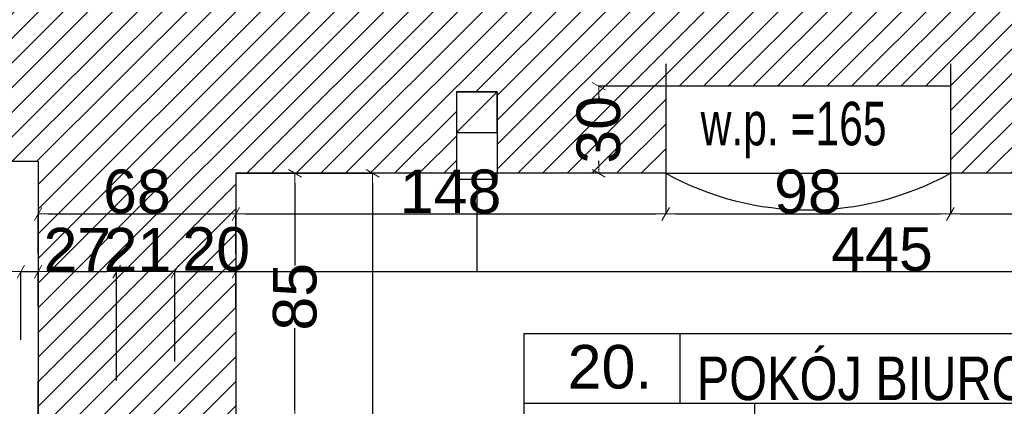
# Model space of a CAD drawing. Header units: millimetres. Extents: x 75543 to 124291, y -109148 to -86372.
# Tile 14 of 99: x 82333 to 85723, y -101988 to -100656. Entities that reach past the tile are written whole.
import ezdxf

# ---------------------------------------------------------------- set-up
doc = ezdxf.new("R2010")
doc.units = ezdxf.units.MM
doc.header["$MEASUREMENT"] = 0
for name, color, linetype in [('A-OPISY-2', 7, 'Continuous'), ('A-OPISY-3', 7, 'Continuous'), ('A-WIDOK', 7, 'Continuous'), ('DIM MALY', 7, 'Continuous'), ('Drawing & Figure', 7, 'Continuous'), ('linia nadproza', 7, 'Continuous'), ('PARAPET', 7, 'Continuous'), ('podciagi', 7, 'Continuous'), ('SCIANY_KONSTR', 7, 'Continuous'), ('Structural - Bearing', 7, 'Continuous'), ('WYCIĄG', 7, 'Continuous')]:
    doc.layers.add(name, color=color, linetype=linetype)
doc.styles.add('STYL_AUTOMATYCZNY_1', font='arial.ttf')
doc.styles.add('STYL_AUTOMATYCZNY_2', font='arial.ttf')
doc.styles.add('STYL_AUTOMATYCZNY_6', font='arial.ttf', dxfattribs={"width": 0.8})
doc.styles.add('STYL_AUTOMATYCZNY_7', font='arial.ttf', dxfattribs={"width": 0.7})
doc.dimstyles.new('STYL_AUTOMATYCZNY__2', dxfattribs={"dimtxt": 150, "dimasz": 34.231941, "dimexe": 0.18, "dimexo": 3, "dimgap": 0, "dimtad": 1, "dimdec": 0, "dimlfac": 0.1, "dimzin": 0, "dimdsep": 46, "dimtxsty": 'STYL_AUTOMATYCZNY_2', "dimblk": 'ARROWHEAD_2', "dimblk1": 'ARROWHEAD_2', "dimblk2": 'ARROWHEAD_2', "dimcen": 0.09, "dimclrd": 5, "dimclre": 5, "dimclrt": 1, "dimadec": 0, "dimazin": 0, "dimtfac": 1, "dimtdec": 4, "dimtmove": 0, "dimatfit": 3, "dimfxl": 0, "dimtolj": 1, "dimtzin": 0, "dimarcsym": 0})
doc.dimstyles.new('STYL_AUTOMATYCZNY__3', dxfattribs={"dimtxt": 150, "dimasz": 34.231941, "dimexe": 0.18, "dimexo": 3, "dimgap": 0, "dimtad": 1, "dimtih": 1, "dimtoh": 1, "dimdec": 0, "dimlfac": 0.1, "dimzin": 0, "dimdsep": 46, "dimtxsty": 'STYL_AUTOMATYCZNY_2', "dimblk": 'ARROWHEAD_2', "dimblk1": 'ARROWHEAD_2', "dimblk2": 'ARROWHEAD_2', "dimcen": 0.09, "dimclrd": 5, "dimclre": 5, "dimclrt": 1, "dimadec": 0, "dimazin": 0, "dimtfac": 1, "dimtdec": 4, "dimtmove": 0, "dimatfit": 3, "dimfxl": 0, "dimtolj": 1, "dimtzin": 0, "dimarcsym": 0})
pattern_1 = [(45, (0, 0), (-42.426407, 42.426407), [])]

# ---------------------------------------------------------------- blocks, each defined once
blk = doc.blocks.new('ARROWHEAD_2')
at = {"color": 0, "linetype": 'Continuous', "lineweight": 0}
for p, q in [((0, 0), (-1, 0)), ((-0.378, -0.655), (0.378, 0.655))]:
    blk.add_line(p, q, dxfattribs=at)
blk = doc.blocks.new('*D4')
at = {"layer": 'Defpoints', "color": 0}
for p in [(82397.3, -101523.6), (82397.3, -101646.5), (82337.3, -101762)]:
    blk.add_point(p, dxfattribs=at)
at = {"layer": 'DIM MALY', "color": 5, "lineweight": -2}
for p, q in [((82268.8, -101523.6), (82169.8, -101523.6)), ((82303, -101523.6), (82268.8, -101523.6)), ((82337.3, -101759), (82337.3, -101523.4)), ((82337.3, -101523.6), (82397.3, -101523.6)), ((82397.3, -101643.5), (82397.3, -101523.4)), ((82431.5, -101523.6), (82465.7, -101523.6))]:
    blk.add_line(p, q, dxfattribs=at)
at = {"layer": 'DIM MALY', "color": 5, "lineweight": -2, "xscale": 34.23194115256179, "yscale": 34.23194115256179, "zscale": 34.23194115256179}
blk.add_blockref('ARROWHEAD_2', (82337.3, -101523.6), dxfattribs=at)
at = {"layer": 'DIM MALY', "color": 5, "lineweight": -2, "xscale": 34.23194115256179, "yscale": 34.23194115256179, "zscale": 34.23194115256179, "rotation": 180}
blk.add_blockref('ARROWHEAD_2', (82397.3, -101523.6), dxfattribs=at)
at = {"layer": 'DIM MALY', "color": 1, "insert": (82219.3, -101447), "char_height": 150, "attachment_point": 5, "style": 'STYL_AUTOMATYCZNY_2'}
blk.add_mtext('\\A1;6', dxfattribs=at)
blk = doc.blocks.new('*D5')
at = {"layer": 'Defpoints', "color": 0}
for p in [(82397.3, -101523.6), (82397.3, -101646.5), (82337.3, -101762)]:
    blk.add_point(p, dxfattribs=at)
at = {"layer": 'DIM MALY', "color": 5, "lineweight": -2}
for p, q in [((82268.8, -101523.6), (82169.8, -101523.6)), ((82303, -101523.6), (82268.8, -101523.6)), ((82337.3, -101759), (82337.3, -101523.4)), ((82337.3, -101523.6), (82397.3, -101523.6)), ((82397.3, -101643.5), (82397.3, -101523.4)), ((82431.5, -101523.6), (82465.7, -101523.6))]:
    blk.add_line(p, q, dxfattribs=at)
at = {"layer": 'DIM MALY', "color": 5, "lineweight": -2, "xscale": 34.23194115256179, "yscale": 34.23194115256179, "zscale": 34.23194115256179}
blk.add_blockref('ARROWHEAD_2', (82337.3, -101523.6), dxfattribs=at)
at = {"layer": 'DIM MALY', "color": 5, "lineweight": -2, "xscale": 34.23194115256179, "yscale": 34.23194115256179, "zscale": 34.23194115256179, "rotation": 180}
blk.add_blockref('ARROWHEAD_2', (82397.3, -101523.6), dxfattribs=at)
at = {"layer": 'DIM MALY', "color": 1, "insert": (82219.3, -101447), "char_height": 150, "attachment_point": 5, "style": 'STYL_AUTOMATYCZNY_2'}
blk.add_mtext('\\A1;6', dxfattribs=at)
blk = doc.blocks.new('*D6')
at = {"layer": 'Defpoints', "color": 0}
for p in [(82667.3, -101523.6), (82397.3, -101646.5), (82667.3, -101902)]:
    blk.add_point(p, dxfattribs=at)
at = {"layer": 'DIM MALY', "color": 5, "lineweight": -2}
for p, q in [((82397.3, -101643.5), (82397.3, -101523.4)), ((82431.5, -101523.6), (82633, -101523.6)), ((82667.3, -101899), (82667.3, -101523.4))]:
    blk.add_line(p, q, dxfattribs=at)
at = {"layer": 'DIM MALY', "color": 5, "lineweight": -2, "xscale": 34.23194115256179, "yscale": 34.23194115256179, "zscale": 34.23194115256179, "rotation": 180}
blk.add_blockref('ARROWHEAD_2', (82397.3, -101523.6), dxfattribs=at)
at = {"layer": 'DIM MALY', "color": 5, "lineweight": -2, "xscale": 34.23194115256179, "yscale": 34.23194115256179, "zscale": 34.23194115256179}
blk.add_blockref('ARROWHEAD_2', (82667.3, -101523.6), dxfattribs=at)
at = {"layer": 'DIM MALY', "color": 1, "insert": (82532, -101448.3), "char_height": 150, "attachment_point": 5, "style": 'STYL_AUTOMATYCZNY_2'}
blk.add_mtext('\\A1;27', dxfattribs=at)
blk = doc.blocks.new('*D7')
at = {"layer": 'Defpoints', "color": 0}
for p in [(83077.3, -101523.6), (83077.3, -101652.1), (82867.3, -101836.5)]:
    blk.add_point(p, dxfattribs=at)
at = {"layer": 'DIM MALY', "color": 5, "lineweight": -2}
for p, q in [((82833, -101523.6), (82644.6, -101523.6)), ((82867.3, -101523.6), (82833, -101523.6)), ((82867.3, -101833.5), (82867.3, -101523.4)), ((82901.5, -101523.6), (83043, -101523.6)), ((83077.3, -101649.1), (83077.3, -101523.4))]:
    blk.add_line(p, q, dxfattribs=at)
at = {"layer": 'DIM MALY', "color": 5, "lineweight": -2, "xscale": 34.23194115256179, "yscale": 34.23194115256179, "zscale": 34.23194115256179, "rotation": 180}
blk.add_blockref('ARROWHEAD_2', (82867.3, -101523.6), dxfattribs=at)
at = {"layer": 'DIM MALY', "color": 5, "lineweight": -2, "xscale": 34.23194115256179, "yscale": 34.23194115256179, "zscale": 34.23194115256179}
blk.add_blockref('ARROWHEAD_2', (83077.3, -101523.6), dxfattribs=at)
at = {"layer": 'DIM MALY', "color": 1, "insert": (82738.8, -101448.3), "char_height": 150, "attachment_point": 5, "style": 'STYL_AUTOMATYCZNY_2'}
blk.add_mtext('\\A1;21', dxfattribs=at)
blk = doc.blocks.new('*D8')
at = {"layer": 'Defpoints', "color": 0}
for p in [(83077.3, -101325.2), (82397.3, -101465.9), (83077.3, -101465.9)]:
    blk.add_point(p, dxfattribs=at)
at = {"layer": 'DIM MALY', "color": 5, "lineweight": -2}
for p, q in [((82397.3, -101462.9), (82397.3, -101325)), ((82431.5, -101325.2), (83043, -101325.2)), ((83077.3, -101462.9), (83077.3, -101325))]:
    blk.add_line(p, q, dxfattribs=at)
at = {"layer": 'DIM MALY', "color": 5, "lineweight": -2, "xscale": 34.23194115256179, "yscale": 34.23194115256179, "zscale": 34.23194115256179, "rotation": 180}
blk.add_blockref('ARROWHEAD_2', (82397.3, -101325.2), dxfattribs=at)
at = {"layer": 'DIM MALY', "color": 5, "lineweight": -2, "xscale": 34.23194115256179, "yscale": 34.23194115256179, "zscale": 34.23194115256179}
blk.add_blockref('ARROWHEAD_2', (83077.3, -101325.2), dxfattribs=at)
at = {"layer": 'DIM MALY', "color": 1, "insert": (82737, -101248.6), "char_height": 150, "attachment_point": 5, "style": 'STYL_AUTOMATYCZNY_2'}
blk.add_mtext('\\A1;68', dxfattribs=at)
blk = doc.blocks.new('*D27')
at = {"layer": 'Defpoints', "color": 0}
for p in [(83077.3, -101325.2), (82397.3, -101465.9), (83077.3, -101465.9)]:
    blk.add_point(p, dxfattribs=at)
at = {"layer": 'DIM MALY', "color": 5, "lineweight": -2}
for p, q in [((82397.3, -101462.9), (82397.3, -101325)), ((82431.5, -101325.2), (83043, -101325.2)), ((83077.3, -101462.9), (83077.3, -101325))]:
    blk.add_line(p, q, dxfattribs=at)
at = {"layer": 'DIM MALY', "color": 5, "lineweight": -2, "xscale": 34.23194115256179, "yscale": 34.23194115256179, "zscale": 34.23194115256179, "rotation": 180}
blk.add_blockref('ARROWHEAD_2', (82397.3, -101325.2), dxfattribs=at)
at = {"layer": 'DIM MALY', "color": 5, "lineweight": -2, "xscale": 34.23194115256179, "yscale": 34.23194115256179, "zscale": 34.23194115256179}
blk.add_blockref('ARROWHEAD_2', (83077.3, -101325.2), dxfattribs=at)
at = {"layer": 'DIM MALY', "color": 1, "insert": (82737, -101248.6), "char_height": 150, "attachment_point": 5, "style": 'STYL_AUTOMATYCZNY_2'}
blk.add_mtext('\\A1;68', dxfattribs=at)
blk = doc.blocks.new('*D28')
at = {"layer": 'Defpoints', "color": 0}
for p in [(84557.3, -100804.9), (84557.3, -101325.2), (83077.3, -101465.9)]:
    blk.add_point(p, dxfattribs=at)
at = {"layer": 'DIM MALY', "color": 5, "lineweight": -2}
for p, q in [((84557.3, -100807.9), (84557.3, -101325.4)), ((83077.3, -101462.9), (83077.3, -101325)), ((83111.5, -101325.2), (84523, -101325.2))]:
    blk.add_line(p, q, dxfattribs=at)
at = {"layer": 'DIM MALY', "color": 5, "lineweight": -2, "xscale": 34.23194115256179, "yscale": 34.23194115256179, "zscale": 34.23194115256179, "rotation": 180}
blk.add_blockref('ARROWHEAD_2', (83077.3, -101325.2), dxfattribs=at)
at = {"layer": 'DIM MALY', "color": 5, "lineweight": -2, "xscale": 34.23194115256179, "yscale": 34.23194115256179, "zscale": 34.23194115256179}
blk.add_blockref('ARROWHEAD_2', (84557.3, -101325.2), dxfattribs=at)
at = {"layer": 'DIM MALY', "color": 1, "insert": (83816.9, -101248.6), "char_height": 150, "attachment_point": 5, "style": 'STYL_AUTOMATYCZNY_2'}
blk.add_mtext('\\A1;148', dxfattribs=at)
blk = doc.blocks.new('*D29')
at = {"layer": 'Defpoints', "color": 0}
for p in [(83077.3, -101325.2), (82397.3, -101465.9), (83077.3, -101465.9)]:
    blk.add_point(p, dxfattribs=at)
at = {"layer": 'DIM MALY', "color": 5, "lineweight": -2}
for p, q in [((82397.3, -101462.9), (82397.3, -101325)), ((82431.5, -101325.2), (83043, -101325.2)), ((83077.3, -101462.9), (83077.3, -101325))]:
    blk.add_line(p, q, dxfattribs=at)
at = {"layer": 'DIM MALY', "color": 5, "lineweight": -2, "xscale": 34.23194115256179, "yscale": 34.23194115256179, "zscale": 34.23194115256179, "rotation": 180}
blk.add_blockref('ARROWHEAD_2', (82397.3, -101325.2), dxfattribs=at)
at = {"layer": 'DIM MALY', "color": 5, "lineweight": -2, "xscale": 34.23194115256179, "yscale": 34.23194115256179, "zscale": 34.23194115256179}
blk.add_blockref('ARROWHEAD_2', (83077.3, -101325.2), dxfattribs=at)
at = {"layer": 'DIM MALY', "color": 1, "insert": (82737, -101248.6), "char_height": 150, "attachment_point": 5, "style": 'STYL_AUTOMATYCZNY_2'}
blk.add_mtext('\\A1;68', dxfattribs=at)
blk = doc.blocks.new('*D30')
at = {"layer": 'Defpoints', "color": 0}
for p in [(84557.3, -100804.9), (84557.3, -101325.2), (83077.3, -101465.9)]:
    blk.add_point(p, dxfattribs=at)
at = {"layer": 'DIM MALY', "color": 5, "lineweight": -2}
for p, q in [((84557.3, -100807.9), (84557.3, -101325.4)), ((83077.3, -101462.9), (83077.3, -101325)), ((83111.5, -101325.2), (84523, -101325.2))]:
    blk.add_line(p, q, dxfattribs=at)
at = {"layer": 'DIM MALY', "color": 5, "lineweight": -2, "xscale": 34.23194115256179, "yscale": 34.23194115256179, "zscale": 34.23194115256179, "rotation": 180}
blk.add_blockref('ARROWHEAD_2', (83077.3, -101325.2), dxfattribs=at)
at = {"layer": 'DIM MALY', "color": 5, "lineweight": -2, "xscale": 34.23194115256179, "yscale": 34.23194115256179, "zscale": 34.23194115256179}
blk.add_blockref('ARROWHEAD_2', (84557.3, -101325.2), dxfattribs=at)
at = {"layer": 'DIM MALY', "color": 1, "insert": (83816.9, -101248.6), "char_height": 150, "attachment_point": 5, "style": 'STYL_AUTOMATYCZNY_2'}
blk.add_mtext('\\A1;148', dxfattribs=at)
blk = doc.blocks.new('*D31')
at = {"layer": 'Defpoints', "color": 0}
for p in [(84557.3, -100804.9), (85537.3, -100804.9), (85537.3, -101325.2)]:
    blk.add_point(p, dxfattribs=at)
at = {"layer": 'DIM MALY', "color": 5, "lineweight": -2}
for p, q in [((84557.3, -100807.9), (84557.3, -101325.4)), ((85537.3, -100807.9), (85537.3, -101325.4)), ((84591.5, -101325.2), (85503, -101325.2))]:
    blk.add_line(p, q, dxfattribs=at)
at = {"layer": 'DIM MALY', "color": 5, "lineweight": -2, "xscale": 34.23194115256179, "yscale": 34.23194115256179, "zscale": 34.23194115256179, "rotation": 180}
blk.add_blockref('ARROWHEAD_2', (84557.3, -101325.2), dxfattribs=at)
at = {"layer": 'DIM MALY', "color": 5, "lineweight": -2, "xscale": 34.23194115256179, "yscale": 34.23194115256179, "zscale": 34.23194115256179}
blk.add_blockref('ARROWHEAD_2', (85537.3, -101325.2), dxfattribs=at)
at = {"layer": 'DIM MALY', "color": 1, "insert": (85047, -101248.6), "char_height": 150, "attachment_point": 5, "style": 'STYL_AUTOMATYCZNY_2'}
blk.add_mtext('\\A1;98', dxfattribs=at)
blk = doc.blocks.new('*D32')
at = {"layer": 'Defpoints', "color": 0}
for p in [(83077.3, -101325.2), (82397.3, -101465.9), (83077.3, -101465.9)]:
    blk.add_point(p, dxfattribs=at)
at = {"layer": 'DIM MALY', "color": 5, "lineweight": -2}
for p, q in [((82397.3, -101462.9), (82397.3, -101325)), ((82431.5, -101325.2), (83043, -101325.2)), ((83077.3, -101462.9), (83077.3, -101325))]:
    blk.add_line(p, q, dxfattribs=at)
at = {"layer": 'DIM MALY', "color": 5, "lineweight": -2, "xscale": 34.23194115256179, "yscale": 34.23194115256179, "zscale": 34.23194115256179, "rotation": 180}
blk.add_blockref('ARROWHEAD_2', (82397.3, -101325.2), dxfattribs=at)
at = {"layer": 'DIM MALY', "color": 5, "lineweight": -2, "xscale": 34.23194115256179, "yscale": 34.23194115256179, "zscale": 34.23194115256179}
blk.add_blockref('ARROWHEAD_2', (83077.3, -101325.2), dxfattribs=at)
at = {"layer": 'DIM MALY', "color": 1, "insert": (82737, -101248.6), "char_height": 150, "attachment_point": 5, "style": 'STYL_AUTOMATYCZNY_2'}
blk.add_mtext('\\A1;68', dxfattribs=at)
blk = doc.blocks.new('*D33')
at = {"layer": 'Defpoints', "color": 0}
for p in [(84557.3, -100804.9), (84557.3, -101325.2), (83077.3, -101465.9)]:
    blk.add_point(p, dxfattribs=at)
at = {"layer": 'DIM MALY', "color": 5, "lineweight": -2}
for p, q in [((84557.3, -100807.9), (84557.3, -101325.4)), ((83077.3, -101462.9), (83077.3, -101325)), ((83111.5, -101325.2), (84523, -101325.2))]:
    blk.add_line(p, q, dxfattribs=at)
at = {"layer": 'DIM MALY', "color": 5, "lineweight": -2, "xscale": 34.23194115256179, "yscale": 34.23194115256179, "zscale": 34.23194115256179, "rotation": 180}
blk.add_blockref('ARROWHEAD_2', (83077.3, -101325.2), dxfattribs=at)
at = {"layer": 'DIM MALY', "color": 5, "lineweight": -2, "xscale": 34.23194115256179, "yscale": 34.23194115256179, "zscale": 34.23194115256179}
blk.add_blockref('ARROWHEAD_2', (84557.3, -101325.2), dxfattribs=at)
at = {"layer": 'DIM MALY', "color": 1, "insert": (83816.9, -101248.6), "char_height": 150, "attachment_point": 5, "style": 'STYL_AUTOMATYCZNY_2'}
blk.add_mtext('\\A1;148', dxfattribs=at)
blk = doc.blocks.new('*D34')
at = {"layer": 'Defpoints', "color": 0}
for p in [(84557.3, -100804.9), (85537.3, -100804.9), (85537.3, -101325.2)]:
    blk.add_point(p, dxfattribs=at)
at = {"layer": 'DIM MALY', "color": 5, "lineweight": -2}
for p, q in [((84557.3, -100807.9), (84557.3, -101325.4)), ((85537.3, -100807.9), (85537.3, -101325.4)), ((84591.5, -101325.2), (85503, -101325.2))]:
    blk.add_line(p, q, dxfattribs=at)
at = {"layer": 'DIM MALY', "color": 5, "lineweight": -2, "xscale": 34.23194115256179, "yscale": 34.23194115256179, "zscale": 34.23194115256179, "rotation": 180}
blk.add_blockref('ARROWHEAD_2', (84557.3, -101325.2), dxfattribs=at)
at = {"layer": 'DIM MALY', "color": 5, "lineweight": -2, "xscale": 34.23194115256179, "yscale": 34.23194115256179, "zscale": 34.23194115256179}
blk.add_blockref('ARROWHEAD_2', (85537.3, -101325.2), dxfattribs=at)
at = {"layer": 'DIM MALY', "color": 1, "insert": (85047, -101248.6), "char_height": 150, "attachment_point": 5, "style": 'STYL_AUTOMATYCZNY_2'}
blk.add_mtext('\\A1;98', dxfattribs=at)
blk = doc.blocks.new('*D35')
at = {"layer": 'Defpoints', "color": 0}
for p in [(85537.3, -100804.9), (87527.3, -101056.7), (87527.3, -101325.2)]:
    blk.add_point(p, dxfattribs=at)
at = {"layer": 'DIM MALY', "color": 5, "lineweight": -2}
for p, q in [((85537.3, -100807.9), (85537.3, -101325.4)), ((87527.3, -101059.7), (87527.3, -101325.4)), ((85571.5, -101325.2), (87493, -101325.2))]:
    blk.add_line(p, q, dxfattribs=at)
at = {"layer": 'DIM MALY', "color": 5, "lineweight": -2, "xscale": 34.23194115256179, "yscale": 34.23194115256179, "zscale": 34.23194115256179, "rotation": 180}
blk.add_blockref('ARROWHEAD_2', (85537.3, -101325.2), dxfattribs=at)
at = {"layer": 'DIM MALY', "color": 5, "lineweight": -2, "xscale": 34.23194115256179, "yscale": 34.23194115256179, "zscale": 34.23194115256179}
blk.add_blockref('ARROWHEAD_2', (87527.3, -101325.2), dxfattribs=at)
at = {"layer": 'DIM MALY', "color": 1, "insert": (86531.9, -101248.6), "char_height": 150, "attachment_point": 5, "style": 'STYL_AUTOMATYCZNY_2'}
blk.add_mtext('\\A1;199', dxfattribs=at)
blk = doc.blocks.new('*D36')
at = {"layer": 'Defpoints', "color": 0}
for p in [(83077.3, -101523.6), (83077.3, -101652.1), (82867.3, -101836.5)]:
    blk.add_point(p, dxfattribs=at)
at = {"layer": 'DIM MALY', "color": 5, "lineweight": -2}
for p, q in [((82833, -101523.6), (82644.6, -101523.6)), ((82867.3, -101523.6), (82833, -101523.6)), ((82867.3, -101833.5), (82867.3, -101523.4)), ((82901.5, -101523.6), (83043, -101523.6)), ((83077.3, -101649.1), (83077.3, -101523.4))]:
    blk.add_line(p, q, dxfattribs=at)
at = {"layer": 'DIM MALY', "color": 5, "lineweight": -2, "xscale": 34.23194115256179, "yscale": 34.23194115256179, "zscale": 34.23194115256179, "rotation": 180}
blk.add_blockref('ARROWHEAD_2', (82867.3, -101523.6), dxfattribs=at)
at = {"layer": 'DIM MALY', "color": 5, "lineweight": -2, "xscale": 34.23194115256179, "yscale": 34.23194115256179, "zscale": 34.23194115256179}
blk.add_blockref('ARROWHEAD_2', (83077.3, -101523.6), dxfattribs=at)
at = {"layer": 'DIM MALY', "color": 1, "insert": (82738.8, -101448.3), "char_height": 150, "attachment_point": 5, "style": 'STYL_AUTOMATYCZNY_2'}
blk.add_mtext('\\A1;21', dxfattribs=at)
blk = doc.blocks.new('*D37')
at = {"layer": 'Defpoints', "color": 0}
for p in [(87527.3, -101470.2), (87527.3, -101523.6), (83077.3, -101652.1)]:
    blk.add_point(p, dxfattribs=at)
at = {"layer": 'DIM MALY', "color": 5, "lineweight": -2}
for p, q in [((87527.3, -101473.2), (87527.3, -101523.8)), ((83077.3, -101649.1), (83077.3, -101523.4)), ((83111.5, -101523.6), (87493, -101523.6))]:
    blk.add_line(p, q, dxfattribs=at)
at = {"layer": 'DIM MALY', "color": 5, "lineweight": -2, "xscale": 34.23194115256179, "yscale": 34.23194115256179, "zscale": 34.23194115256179, "rotation": 180}
blk.add_blockref('ARROWHEAD_2', (83077.3, -101523.6), dxfattribs=at)
at = {"layer": 'DIM MALY', "color": 5, "lineweight": -2, "xscale": 34.23194115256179, "yscale": 34.23194115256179, "zscale": 34.23194115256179}
blk.add_blockref('ARROWHEAD_2', (87527.3, -101523.6), dxfattribs=at)
at = {"layer": 'DIM MALY', "color": 1, "insert": (85301.9, -101447.3), "char_height": 150, "attachment_point": 5, "style": 'STYL_AUTOMATYCZNY_2'}
blk.add_mtext('\\A1;445', dxfattribs=at)
blk = doc.blocks.new('*D38')
at = {"layer": 'Defpoints', "color": 0}
for p in [(83077.3, -101325.2), (82397.3, -101465.9), (83077.3, -101465.9)]:
    blk.add_point(p, dxfattribs=at)
at = {"layer": 'DIM MALY', "color": 5, "lineweight": -2}
for p, q in [((82397.3, -101462.9), (82397.3, -101325)), ((82431.5, -101325.2), (83043, -101325.2)), ((83077.3, -101462.9), (83077.3, -101325))]:
    blk.add_line(p, q, dxfattribs=at)
at = {"layer": 'DIM MALY', "color": 5, "lineweight": -2, "xscale": 34.23194115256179, "yscale": 34.23194115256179, "zscale": 34.23194115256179, "rotation": 180}
blk.add_blockref('ARROWHEAD_2', (82397.3, -101325.2), dxfattribs=at)
at = {"layer": 'DIM MALY', "color": 5, "lineweight": -2, "xscale": 34.23194115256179, "yscale": 34.23194115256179, "zscale": 34.23194115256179}
blk.add_blockref('ARROWHEAD_2', (83077.3, -101325.2), dxfattribs=at)
at = {"layer": 'DIM MALY', "color": 1, "insert": (82737, -101248.6), "char_height": 150, "attachment_point": 5, "style": 'STYL_AUTOMATYCZNY_2'}
blk.add_mtext('\\A1;68', dxfattribs=at)
blk = doc.blocks.new('*D39')
at = {"layer": 'Defpoints', "color": 0}
for p in [(84557.3, -100804.9), (84557.3, -101325.2), (83077.3, -101465.9)]:
    blk.add_point(p, dxfattribs=at)
at = {"layer": 'DIM MALY', "color": 5, "lineweight": -2}
for p, q in [((84557.3, -100807.9), (84557.3, -101325.4)), ((83077.3, -101462.9), (83077.3, -101325)), ((83111.5, -101325.2), (84523, -101325.2))]:
    blk.add_line(p, q, dxfattribs=at)
at = {"layer": 'DIM MALY', "color": 5, "lineweight": -2, "xscale": 34.23194115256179, "yscale": 34.23194115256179, "zscale": 34.23194115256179, "rotation": 180}
blk.add_blockref('ARROWHEAD_2', (83077.3, -101325.2), dxfattribs=at)
at = {"layer": 'DIM MALY', "color": 5, "lineweight": -2, "xscale": 34.23194115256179, "yscale": 34.23194115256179, "zscale": 34.23194115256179}
blk.add_blockref('ARROWHEAD_2', (84557.3, -101325.2), dxfattribs=at)
at = {"layer": 'DIM MALY', "color": 1, "insert": (83816.9, -101248.6), "char_height": 150, "attachment_point": 5, "style": 'STYL_AUTOMATYCZNY_2'}
blk.add_mtext('\\A1;148', dxfattribs=at)
blk = doc.blocks.new('*D40')
at = {"layer": 'Defpoints', "color": 0}
for p in [(84557.3, -100804.9), (85537.3, -100804.9), (85537.3, -101325.2)]:
    blk.add_point(p, dxfattribs=at)
at = {"layer": 'DIM MALY', "color": 5, "lineweight": -2}
for p, q in [((84557.3, -100807.9), (84557.3, -101325.4)), ((85537.3, -100807.9), (85537.3, -101325.4)), ((84591.5, -101325.2), (85503, -101325.2))]:
    blk.add_line(p, q, dxfattribs=at)
at = {"layer": 'DIM MALY', "color": 5, "lineweight": -2, "xscale": 34.23194115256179, "yscale": 34.23194115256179, "zscale": 34.23194115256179, "rotation": 180}
blk.add_blockref('ARROWHEAD_2', (84557.3, -101325.2), dxfattribs=at)
at = {"layer": 'DIM MALY', "color": 5, "lineweight": -2, "xscale": 34.23194115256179, "yscale": 34.23194115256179, "zscale": 34.23194115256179}
blk.add_blockref('ARROWHEAD_2', (85537.3, -101325.2), dxfattribs=at)
at = {"layer": 'DIM MALY', "color": 1, "insert": (85047, -101248.6), "char_height": 150, "attachment_point": 5, "style": 'STYL_AUTOMATYCZNY_2'}
blk.add_mtext('\\A1;98', dxfattribs=at)
blk = doc.blocks.new('*D41')
at = {"layer": 'Defpoints', "color": 0}
for p in [(85537.3, -100804.9), (87527.3, -101056.7), (87527.3, -101325.2)]:
    blk.add_point(p, dxfattribs=at)
at = {"layer": 'DIM MALY', "color": 5, "lineweight": -2}
for p, q in [((85537.3, -100807.9), (85537.3, -101325.4)), ((87527.3, -101059.7), (87527.3, -101325.4)), ((85571.5, -101325.2), (87493, -101325.2))]:
    blk.add_line(p, q, dxfattribs=at)
at = {"layer": 'DIM MALY', "color": 5, "lineweight": -2, "xscale": 34.23194115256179, "yscale": 34.23194115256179, "zscale": 34.23194115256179, "rotation": 180}
blk.add_blockref('ARROWHEAD_2', (85537.3, -101325.2), dxfattribs=at)
at = {"layer": 'DIM MALY', "color": 5, "lineweight": -2, "xscale": 34.23194115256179, "yscale": 34.23194115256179, "zscale": 34.23194115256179}
blk.add_blockref('ARROWHEAD_2', (87527.3, -101325.2), dxfattribs=at)
at = {"layer": 'DIM MALY', "color": 1, "insert": (86531.9, -101248.6), "char_height": 150, "attachment_point": 5, "style": 'STYL_AUTOMATYCZNY_2'}
blk.add_mtext('\\A1;199', dxfattribs=at)
blk = doc.blocks.new('*D43')
at = {"layer": 'Defpoints', "color": 0}
for p in [(83077.3, -101325.2), (82397.3, -101465.9), (83077.3, -101465.9)]:
    blk.add_point(p, dxfattribs=at)
at = {"layer": 'DIM MALY', "color": 5, "lineweight": -2}
for p, q in [((82397.3, -101462.9), (82397.3, -101325)), ((82431.5, -101325.2), (83043, -101325.2)), ((83077.3, -101462.9), (83077.3, -101325))]:
    blk.add_line(p, q, dxfattribs=at)
at = {"layer": 'DIM MALY', "color": 5, "lineweight": -2, "xscale": 34.23194115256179, "yscale": 34.23194115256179, "zscale": 34.23194115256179, "rotation": 180}
blk.add_blockref('ARROWHEAD_2', (82397.3, -101325.2), dxfattribs=at)
at = {"layer": 'DIM MALY', "color": 5, "lineweight": -2, "xscale": 34.23194115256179, "yscale": 34.23194115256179, "zscale": 34.23194115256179}
blk.add_blockref('ARROWHEAD_2', (83077.3, -101325.2), dxfattribs=at)
at = {"layer": 'DIM MALY', "color": 1, "insert": (82737, -101248.6), "char_height": 150, "attachment_point": 5, "style": 'STYL_AUTOMATYCZNY_2'}
blk.add_mtext('\\A1;68', dxfattribs=at)
blk = doc.blocks.new('*D44')
at = {"layer": 'Defpoints', "color": 0}
for p in [(84557.3, -100804.9), (84557.3, -101325.2), (83077.3, -101465.9)]:
    blk.add_point(p, dxfattribs=at)
at = {"layer": 'DIM MALY', "color": 5, "lineweight": -2}
for p, q in [((84557.3, -100807.9), (84557.3, -101325.4)), ((83077.3, -101462.9), (83077.3, -101325)), ((83111.5, -101325.2), (84523, -101325.2))]:
    blk.add_line(p, q, dxfattribs=at)
at = {"layer": 'DIM MALY', "color": 5, "lineweight": -2, "xscale": 34.23194115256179, "yscale": 34.23194115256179, "zscale": 34.23194115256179, "rotation": 180}
blk.add_blockref('ARROWHEAD_2', (83077.3, -101325.2), dxfattribs=at)
at = {"layer": 'DIM MALY', "color": 5, "lineweight": -2, "xscale": 34.23194115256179, "yscale": 34.23194115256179, "zscale": 34.23194115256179}
blk.add_blockref('ARROWHEAD_2', (84557.3, -101325.2), dxfattribs=at)
at = {"layer": 'DIM MALY', "color": 1, "insert": (83816.9, -101248.6), "char_height": 150, "attachment_point": 5, "style": 'STYL_AUTOMATYCZNY_2'}
blk.add_mtext('\\A1;148', dxfattribs=at)
blk = doc.blocks.new('*D45')
at = {"layer": 'Defpoints', "color": 0}
for p in [(84557.3, -100804.9), (85537.3, -100804.9), (85537.3, -101325.2)]:
    blk.add_point(p, dxfattribs=at)
at = {"layer": 'DIM MALY', "color": 5, "lineweight": -2}
for p, q in [((84557.3, -100807.9), (84557.3, -101325.4)), ((85537.3, -100807.9), (85537.3, -101325.4)), ((84591.5, -101325.2), (85503, -101325.2))]:
    blk.add_line(p, q, dxfattribs=at)
at = {"layer": 'DIM MALY', "color": 5, "lineweight": -2, "xscale": 34.23194115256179, "yscale": 34.23194115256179, "zscale": 34.23194115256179, "rotation": 180}
blk.add_blockref('ARROWHEAD_2', (84557.3, -101325.2), dxfattribs=at)
at = {"layer": 'DIM MALY', "color": 5, "lineweight": -2, "xscale": 34.23194115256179, "yscale": 34.23194115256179, "zscale": 34.23194115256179}
blk.add_blockref('ARROWHEAD_2', (85537.3, -101325.2), dxfattribs=at)
at = {"layer": 'DIM MALY', "color": 1, "insert": (85047, -101248.6), "char_height": 150, "attachment_point": 5, "style": 'STYL_AUTOMATYCZNY_2'}
blk.add_mtext('\\A1;98', dxfattribs=at)
blk = doc.blocks.new('*D46')
at = {"layer": 'Defpoints', "color": 0}
for p in [(85537.3, -100804.9), (87527.3, -101056.7), (87527.3, -101325.2)]:
    blk.add_point(p, dxfattribs=at)
at = {"layer": 'DIM MALY', "color": 5, "lineweight": -2}
for p, q in [((85537.3, -100807.9), (85537.3, -101325.4)), ((87527.3, -101059.7), (87527.3, -101325.4)), ((85571.5, -101325.2), (87493, -101325.2))]:
    blk.add_line(p, q, dxfattribs=at)
at = {"layer": 'DIM MALY', "color": 5, "lineweight": -2, "xscale": 34.23194115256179, "yscale": 34.23194115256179, "zscale": 34.23194115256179, "rotation": 180}
blk.add_blockref('ARROWHEAD_2', (85537.3, -101325.2), dxfattribs=at)
at = {"layer": 'DIM MALY', "color": 5, "lineweight": -2, "xscale": 34.23194115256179, "yscale": 34.23194115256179, "zscale": 34.23194115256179}
blk.add_blockref('ARROWHEAD_2', (87527.3, -101325.2), dxfattribs=at)
at = {"layer": 'DIM MALY', "color": 1, "insert": (86531.9, -101248.6), "char_height": 150, "attachment_point": 5, "style": 'STYL_AUTOMATYCZNY_2'}
blk.add_mtext('\\A1;199', dxfattribs=at)
blk = doc.blocks.new('*D682')
at = {"layer": 'Defpoints', "color": 0}
for p in [(83077.3, -101185.2), (83077.3, -104425.2), (83548.3, -104425.2)]:
    blk.add_point(p, dxfattribs=at)
at = {"layer": 'DIM MALY', "color": 5, "lineweight": -2}
for p, q in [((83080.3, -101185.2), (83548.5, -101185.2)), ((83548.3, -101219.4), (83548.3, -102640.3)), ((83548.3, -104391), (83548.3, -102970.9)), ((83080.3, -104425.2), (83548.5, -104425.2))]:
    blk.add_line(p, q, dxfattribs=at)
at = {"layer": 'DIM MALY', "color": 5, "lineweight": -2, "xscale": 34.23194115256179, "yscale": 34.23194115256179, "zscale": 34.23194115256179}
for p, rotation in [((83548.3, -101185.2), 90), ((83548.3, -104425.2), 270)]:
    blk.add_blockref('ARROWHEAD_2', p, dxfattribs=dict(at, rotation=rotation))
at = {"layer": 'DIM MALY', "color": 1, "insert": (83548.3, -102805.6), "char_height": 150, "attachment_point": 5, "rotation": 90, "style": 'STYL_AUTOMATYCZNY_2'}
blk.add_mtext('\\A1;324', dxfattribs=at)
blk = doc.blocks.new('*D883')
at = {"layer": 'Defpoints', "color": 0}
for p in [(84557.3, -100885.2), (84326.6, -101185.2), (84557.3, -101185.2)]:
    blk.add_point(p, dxfattribs=at)
at = {"layer": 'DIM MALY', "color": 5, "lineweight": -2}
for p, q in [((84554.3, -100885.2), (84326.4, -100885.2)), ((84326.6, -100919.4), (84326.6, -100928.3)), ((84326.6, -101151), (84326.6, -101142.6)), ((84554.3, -101185.2), (84326.4, -101185.2))]:
    blk.add_line(p, q, dxfattribs=at)
at = {"layer": 'DIM MALY', "color": 5, "lineweight": -2, "xscale": 34.23194115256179, "yscale": 34.23194115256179, "zscale": 34.23194115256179}
for p, rotation in [((84326.6, -100885.2), 90), ((84326.6, -101185.2), 270)]:
    blk.add_blockref('ARROWHEAD_2', p, dxfattribs=dict(at, rotation=rotation))
at = {"layer": 'DIM MALY', "color": 1, "insert": (84326.6, -101035.5), "char_height": 150, "attachment_point": 5, "rotation": 90, "style": 'STYL_AUTOMATYCZNY_2'}
blk.add_mtext('\\A1;30', dxfattribs=at)
blk = doc.blocks.new('*D905')
at = {"layer": 'Defpoints', "color": 0}
for p in [(82667.3, -101523.6), (82667.3, -101588.6), (82867.3, -101668.6)]:
    blk.add_point(p, dxfattribs=at)
at = {"layer": 'DIM MALY', "color": 5, "lineweight": -2}
for p, q in [((82667.3, -101585.6), (82667.3, -101523.4)), ((82833, -101523.6), (82701.5, -101523.6)), ((82867.3, -101665.6), (82867.3, -101523.4)), ((82867.3, -101523.6), (82901.5, -101523.6)), ((82901.5, -101523.6), (83118.4, -101523.6))]:
    blk.add_line(p, q, dxfattribs=at)
at = {"layer": 'DIM MALY', "color": 5, "lineweight": -2, "xscale": 34.23194115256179, "yscale": 34.23194115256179, "zscale": 34.23194115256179, "rotation": 180}
blk.add_blockref('ARROWHEAD_2', (82667.3, -101523.6), dxfattribs=at)
at = {"layer": 'DIM MALY', "color": 5, "lineweight": -2, "xscale": 34.23194115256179, "yscale": 34.23194115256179, "zscale": 34.23194115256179}
blk.add_blockref('ARROWHEAD_2', (82867.3, -101523.6), dxfattribs=at)
at = {"layer": 'DIM MALY', "color": 1, "insert": (83010, -101447), "char_height": 150, "attachment_point": 5, "style": 'STYL_AUTOMATYCZNY_2'}
blk.add_mtext('\\A1;20', dxfattribs=at)
blk = doc.blocks.new('*D936')
at = {"layer": 'Defpoints', "color": 0}
for p in [(83281.1, -101185.2), (83393.9, -101185.2), (83077.3, -102035.2)]:
    blk.add_point(p, dxfattribs=at)
at = {"layer": 'DIM MALY', "color": 5, "lineweight": -2}
for p, q in [((83390.9, -101185.2), (83280.9, -101185.2)), ((83281.1, -101219.4), (83281.1, -101502.4)), ((83281.1, -102001), (83281.1, -101718.6)), ((83080.3, -102035.2), (83281.3, -102035.2))]:
    blk.add_line(p, q, dxfattribs=at)
at = {"layer": 'DIM MALY', "color": 5, "lineweight": -2, "xscale": 34.23194115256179, "yscale": 34.23194115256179, "zscale": 34.23194115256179}
for p, rotation in [((83281.1, -101185.2), 90), ((83281.1, -102035.2), 270)]:
    blk.add_blockref('ARROWHEAD_2', p, dxfattribs=dict(at, rotation=rotation))
at = {"layer": 'DIM MALY', "color": 1, "insert": (83281.1, -101610.5), "char_height": 150, "attachment_point": 5, "rotation": 90, "style": 'STYL_AUTOMATYCZNY_2'}
blk.add_mtext('\\A1;85', dxfattribs=at)
blk = doc.blocks.new('*D991')
at = {"layer": 'Defpoints', "color": 0}
for p in [(81191, -89541.9), (87897.3, -89541.9), (87897.3, -107560.1)]:
    blk.add_point(p, dxfattribs=at)
at = {"layer": 'DIM MALY', "color": 5, "lineweight": -2}
for p, q in [((81191, -89544.9), (81191, -107560.3)), ((87897.3, -89544.9), (87897.3, -107560.3)), ((81225.3, -107560.1), (87863, -107560.1))]:
    blk.add_line(p, q, dxfattribs=at)
at = {"layer": 'DIM MALY', "color": 5, "lineweight": -2, "xscale": 34.23194115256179, "yscale": 34.23194115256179, "zscale": 34.23194115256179, "rotation": 180}
blk.add_blockref('ARROWHEAD_2', (81191, -107560.1), dxfattribs=at)
at = {"layer": 'DIM MALY', "color": 5, "lineweight": -2, "xscale": 34.23194115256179, "yscale": 34.23194115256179, "zscale": 34.23194115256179}
blk.add_blockref('ARROWHEAD_2', (87897.3, -107560.1), dxfattribs=at)
at = {"layer": 'DIM MALY', "color": 1, "insert": (84543.8, -107483.6), "char_height": 150, "attachment_point": 5, "style": 'STYL_AUTOMATYCZNY_2'}
blk.add_mtext('\\A1;671', dxfattribs=at)

msp = doc.modelspace()

# ---------------------------------------------------------------- hatches: boundary and pattern name
at = {"layer": 'Drawing & Figure'}
h = msp.add_hatch(dxfattribs=at)
h.set_pattern_fill('Common_Brick_0003', color=256, style=0, pattern_type=2)
h.set_pattern_definition(pattern_1)
h.paths.add_polyline_path([(80306.7, -98345.2), (80246.7, -98345.2), (80246.7, -98360.2), (80259.7, -98360.2), (80259.7, -98372.2, -0.371445), (80272.7, -98388.1), (80272.7, -98460.5, 0.436052), (80282.7, -98470.2), (80282.7, -98485.2), (80306.7, -98485.2), (80627.3, -98485.2), (80986, -98343.5), (80986, -98085.2), (81896, -98085.2), (81896, -97887.4), (81901.6, -97887.4), (83046, -97887.4), (83046, -98085.2), (87627.3, -98085.2), (87627.3, -98665.2), (88570.8, -98665.2), (88570.8, -98281.5), (89393.7, -98281.5), (89393.7, -98665.2), (90867.3, -98665.2), (90867.3, -98855.2), (91010.7, -98855.2), (91010.7, -98855), (91017.3, -98665.2), (92097.3, -98665.2), (92097.3, -98365.2), (92097.3, -98095.2), (92133, -97255.2), (92461.7, -97256.4), (95007.3, -97265.2), (95007.3, -98890.5), (95007.3, -99595.2), (95287.3, -99595.2), (95287.3, -99735.2), (95007.3, -99735.2), (95007.3, -100105.2), (94357.3, -100105.2), (92997.3, -100105.2), (93088.5, -100675.2), (92167.3, -100675.2), (92128.5, -100675.2), (92167.3, -100105.2), (90967.3, -100105.2), (90978, -99795.6), (90826, -99795.5), (90817.3, -100035.2), (90587.3, -100035.2), (90587.3, -100220.1), (90237.3, -100158.5), (90237.3, -100035.2), (89537.1, -100035.2), (89537.1, -100035.2), (89537.1, -100011, 0.414287), (89533.1, -100007), (89459, -100007), (89459, -100035.2), (89423.3, -100035.2), (89423.3, -100138.2), (89459, -100138.2), (89459, -100165.2), (89507.3, -100165.2), (89487.3, -100774.1), (89666.5, -100774.1), (89687.8, -100774), (89687.8, -101430.2), (89687.8, -101978.1), (89687.8, -102684), (89677.3, -102684), (89677.3, -102684.1), (88247.3, -102684.1), (88247.3, -102194.7), (88247.3, -102194.7), (88247.3, -102197.7), (88117.3, -102197.7), (88117.3, -102197.5), (87524.3, -102209.9), (87527.3, -102949.1), (88137.3, -102938.9), (88267.3, -102938.9), (88267.3, -102835.5), (89647.3, -102835.5), (89647.3, -103312.4), (89647.3, -104725.5), (89267.3, -104725.5), (89177.3, -105075.5), (89177.3, -105485.5), (89177.3, -105509.5), (89192.3, -105509.5, 0.436052), (89202, -105519.5), (89274.4, -105519.5, -0.371445), (89290.3, -105532.5), (89302.3, -105532.5), (89302.3, -105545.5), (89317.3, -105545.5), (89317.3, -105485.5), (89972.3, -105485.5), (90037.3, -105485.5), (90037.3, -105475.2), (90047.3, -105475.2, -0.334097), (90067.9, -105446.2), (90078.6, -105442, 0.270785), (90124.3, -105390.9), (90136.9, -105390.9), (90136.9, -105340.5), (90366.5, -105275.5), (90366.5, -105005.5), (90363, -104885.5), (90358.4, -104725.5), (89988.4, -104725.5), (89988.4, -103312.4), (89988.4, -101978.1), (89988.4, -101430.2), (89988.4, -100774.2), (94357.3, -100756.7), (95017.3, -100754.1), (95016.1, -101260.5), (95296.1, -101260.5), (95296.1, -101400.5), (95016.1, -101400.5), (95016.2, -101430.2), (95017.3, -103065.3), (95147.3, -103065.3), (95726.7, -103065.5), (95736.5, -101430.2), (95747.1, -99665.5), (96597.1, -99666.9), (96597.2, -98956.9), (95587.3, -98955.2), (95587.2, -98955.2), (95587.3, -98890.5), (95591.6, -96695.2), (95187.3, -96678.8), (95057.3, -96678.8), (95057.3, -97105.2), (92461.7, -97087), (92207.3, -97085.2), (92207.3, -96685.2), (91987, -96684.7), (91967.3, -98095.2), (91827.3, -98096.7), (91827.3, -98096.8), (91827.3, -98352.1), (91827.3, -98376.7), (91687.3, -98376.7), (91687.3, -98098.1), (88287.3, -98133.7), (88287.3, -96675.2), (87616, -96656.2), (87616, -97545.2), (81526, -97565.2), (81526, -96685.2), (81286, -96545.2), (81086, -96545.2), (80856, -96545.2), (80832, -96545.2), (80832, -96560.2, 0.436052), (80822, -96570), (80822, -96642.3, -0.371445), (80809, -96658.2), (80809, -96670.2), (80796, -96670.2), (80796, -96685.2), (80856, -96685.2), (80856, -96800.8), (80856, -97495.2), (80306.7, -97495.2)])
h = msp.add_hatch(dxfattribs=at)
h.set_pattern_fill('Common_Brick_0003', color=256, style=0, pattern_type=2)
h.set_pattern_definition(pattern_1)
h.paths.add_polyline_path([(82102.7, -100515), (82057.3, -100825.2), (82057.3, -101145.2), (82057.3, -101169.2), (82072.3, -101169.2, 0.436052), (82082, -101179.2), (82154.4, -101179.2, -0.371445), (82170.3, -101192.2), (82182.3, -101192.2), (82182.3, -101205.2), (82197.3, -101205.2), (82197.3, -101145.2), (82397.3, -101145.2), (82397.3, -101901.5), (82397.3, -102017.1), (82337.3, -102017.1), (82337.3, -102032.1), (82350.3, -102032.1), (82350.3, -102044.1, -0.371445), (82363.3, -102060), (82363.3, -102132.3, 0.436052), (82373.3, -102142.1), (82373.3, -102157.1), (82397.3, -102157.1), (82637.3, -102157.1), (82667.3, -102157.1), (82867.3, -102157.1), (83077.3, -102035.2), (83077.3, -101185.2), (83837.3, -101185.2), (83837.3, -101045.2), (83837.3, -100905.2), (83977.3, -100905.2), (83977.3, -101185.2), (84557.3, -101185.2), (84557.3, -100885.2), (85537.3, -100885.2), (85537.3, -101185.2), (85961.5, -101185.2), (85961.5, -100885.2), (87061.5, -100885.2), (87061.5, -101185.2), (87066, -101185.2), (88017.3, -101185.2), (88017.3, -101250.1), (88247.3, -101250.1), (88247.3, -100780.2), (88247.3, -100774.1), (88447.3, -100774.1), (88427.2, -100165.2), (88427.2, -100035.2), (87627.3, -100035.2), (87627.3, -100485.2), (87066, -100485.2), (82107.1, -100485.2)])

# ---------------------------------------------------------------- linework, layer by layer
at = {"layer": 'A-OPISY-3'}
for p, q in [((84605.9, -101737.4), (84605.9, -101977.5)), ((84069.8, -101977.4), (86069.8, -101977.4)), ((84862.8, -101977.5), (84862.8, -102217.5))]:
    msp.add_line(p, q, dxfattribs=at)
msp.add_lwpolyline([(84069.8, -102217.5), (84069.8, -101737.4), (86069.8, -101737.4), (86069.8, -102217.5)], close=True, dxfattribs=at)
at = {"layer": 'A-WIDOK'}
for q in [(83977.3, -100905.2), (83977.3, -101045.2)]:
    msp.add_line((83837.3, -101045.2), q, dxfattribs=at)
at = {"layer": 'linia nadproza'}
msp.add_line((84557.3, -101185.2), (85537.3, -101185.2), dxfattribs=at)
at = {"layer": 'podciagi'}
msp.add_arc((85047.3, -100298.5), 1013.1, 241.0759, 298.9241, dxfattribs=at)
at = {"layer": 'SCIANY_KONSTR'}
for p, q in [((84557.3, -100885.2), (84557.3, -101185.2)), ((85537.3, -100885.2), (84557.3, -100885.2)), ((85537.3, -100885.2), (85537.3, -101185.2)), ((83837.3, -100905.2), (83837.3, -101185.2)), ((83837.3, -100905.2), (83977.3, -100905.2)), ((83977.3, -100905.2), (83977.3, -101185.2))]:
    msp.add_line(p, q, dxfattribs=at)
msp.add_lwpolyline([(83977.3, -101045.2), (83977.3, -100905.2), (83837.3, -100905.2), (83837.3, -101045.2)], dxfattribs=at)
at = {"layer": 'Structural - Bearing'}
for p, q in [((82397.3, -101145.2), (82197.3, -101145.2)), ((82397.3, -101145.2), (82397.3, -102017.1)), ((83077.3, -101185.2), (83077.3, -102035.2)), ((83837.3, -101185.2), (83077.3, -101185.2)), ((84557.3, -101185.2), (83977.3, -101185.2)), ((87061.5, -101185.2), (85537.3, -101185.2))]:
    msp.add_line(p, q, dxfattribs=at)
msp.add_lwpolyline([(82397.3, -102157.1), (82373.3, -102157.1), (82373.3, -102142.1, -0.436052), (82363.3, -102132.3), (82363.3, -102060, 0.371445), (82350.3, -102044.1), (82350.3, -102032.1), (82337.3, -102032.1), (82337.3, -102017.1), (82397.3, -102017.1), (82397.3, -101901.5)], format="xyb", dxfattribs=at)
at = {"layer": 'WYCIĄG'}
msp.add_lwpolyline([(83977.3, -101205.2), (83977.3, -101185.2), (83837.3, -101185.2), (83837.3, -101205.2)], close=True, dxfattribs=at)
msp.add_lwpolyline([(83907.3, -101225.9), (83907.3, -101376.6), (83907.3, -101524.3)], dxfattribs=at)

# ---------------------------------------------------------------- texts
at = {"layer": 'A-OPISY-2', "char_height": 150, "attachment_point": 7}
for s, insert, style in [('\\A1;{\\pql;\\fArial|b0|i0|c238|p0;\\W1.000000;20.}', (84219.8, -101928.6), 'STYL_AUTOMATYCZNY_1'), ('\\A1;{\\pql;\\fArial|b0|i0|c238|p0;\\W0.800000;POKÓJ BIUROWY}', (84664.1, -101968.6), 'STYL_AUTOMATYCZNY_6')]:
    msp.add_mtext(s, dxfattribs=dict(at, insert=insert, style=style))
at = {"layer": 'PARAPET', "insert": (84677.4, -101134.3), "char_height": 150, "attachment_point": 7, "style": 'STYL_AUTOMATYCZNY_7'}
msp.add_mtext('\\A1;{\\pql;\\fArial|b0|i0|c238|p0;\\W0.700000;w.p. =165}', dxfattribs=at)

# ---------------------------------------------------------------- dimensions: what is measured, and where the dimension line sits
at = {"layer": 'DIM MALY'}
for base, p1, p2, picture, middle in [((87897.3, -107560.1), (81191, -89541.9), (87897.3, -89541.9), '*D991', (84543.8, -107560.1)), ((84557.3, -101325.2), (83077.3, -101465.9), (84557.3, -100804.9), '*D28', (83816.9, -101325.2)), ((84557.3, -101325.2), (83077.3, -101465.9), (84557.3, -100804.9), '*D30', (83816.9, -101325.2)), ((84557.3, -101325.2), (83077.3, -101465.9), (84557.3, -100804.9), '*D33', (83816.9, -101325.2)), ((84557.3, -101325.2), (83077.3, -101465.9), (84557.3, -100804.9), '*D39', (83816.9, -101325.2)), ((84557.3, -101325.2), (83077.3, -101465.9), (84557.3, -100804.9), '*D44', (83816.9, -101325.2)), ((85537.3, -101325.2), (84557.3, -100804.9), (85537.3, -100804.9), '*D31', (85047, -101325.2)), ((85537.3, -101325.2), (84557.3, -100804.9), (85537.3, -100804.9), '*D34', (85047, -101325.2)), ((85537.3, -101325.2), (84557.3, -100804.9), (85537.3, -100804.9), '*D40', (85047, -101325.2)), ((85537.3, -101325.2), (84557.3, -100804.9), (85537.3, -100804.9), '*D45', (85047, -101325.2)), ((87527.3, -101325.2), (85537.3, -100804.9), (87527.3, -101056.7), '*D35', (86531.9, -101325.2)), ((87527.3, -101325.2), (85537.3, -100804.9), (87527.3, -101056.7), '*D41', (86531.9, -101325.2)), ((87527.3, -101325.2), (85537.3, -100804.9), (87527.3, -101056.7), '*D46', (86531.9, -101325.2)), ((83077.3, -101325.2), (82397.3, -101465.9), (83077.3, -101465.9), '*D8', (82737, -101325.2)), ((83077.3, -101325.2), (82397.3, -101465.9), (83077.3, -101465.9), '*D27', (82737, -101325.2)), ((83077.3, -101325.2), (82397.3, -101465.9), (83077.3, -101465.9), '*D29', (82737, -101325.2)), ((83077.3, -101325.2), (82397.3, -101465.9), (83077.3, -101465.9), '*D32', (82737, -101325.2)), ((83077.3, -101325.2), (82397.3, -101465.9), (83077.3, -101465.9), '*D38', (82737, -101325.2)), ((83077.3, -101325.2), (82397.3, -101465.9), (83077.3, -101465.9), '*D43', (82737, -101325.2)), ((82397.3, -101523.6), (82337.3, -101762), (82397.3, -101646.5), '*D4', (82219.3, -101523.6)), ((82397.3, -101523.6), (82337.3, -101762), (82397.3, -101646.5), '*D5', (82219.3, -101523.6)), ((82667.3, -101523.6), (82397.3, -101646.5), (82667.3, -101902), '*D6', (82532, -101523.6)), ((83077.3, -101523.6), (82867.3, -101836.5), (83077.3, -101652.1), '*D7', (82738.8, -101523.6)), ((83077.3, -101523.6), (82867.3, -101836.5), (83077.3, -101652.1), '*D36', (82738.8, -101523.6)), ((87527.3, -101523.6), (83077.3, -101652.1), (87527.3, -101470.2), '*D37', (85301.9, -101523.6))]:
    dim = msp.add_linear_dim(base=base, p1=p1, p2=p2, dimstyle='STYL_AUTOMATYCZNY__3', dxfattribs=at)
    dim.commit()
    dim.dimension.update_dxf_attribs({"geometry": picture, "text_midpoint": middle, "dimtype": 160})
for base, p1, p2, angle, picture, middle in [((84326.6, -101185.2), (84557.3, -100885.2), (84557.3, -101185.2), 270, '*D883', (84326.6, -101035.5)), ((83548.3, -104425.2), (83077.3, -101185.2), (83077.3, -104425.2), 270, '*D682', (83548.3, -102805.6)), ((83281.1, -101185.2), (83077.3, -102035.2), (83393.9, -101185.2), 90, '*D936', (83281.1, -101610.5))]:
    dim = msp.add_linear_dim(base=base, p1=p1, p2=p2, angle=angle, dimstyle='STYL_AUTOMATYCZNY__2', dxfattribs=at)
    dim.commit()
    dim.dimension.update_dxf_attribs({"geometry": picture, "text_midpoint": middle, "dimtype": 160, "text_rotation": 90})
dim = msp.add_linear_dim(base=(82667.3, -101523.6), p1=(82867.3, -101668.6), p2=(82667.3, -101588.6), angle=180, dimstyle='STYL_AUTOMATYCZNY__3', dxfattribs=at)
dim.commit()
dim.dimension.update_dxf_attribs({"geometry": '*D905', "text_midpoint": (83010, -101523.6), "dimtype": 160})

doc.saveas('drawing.dxf')
